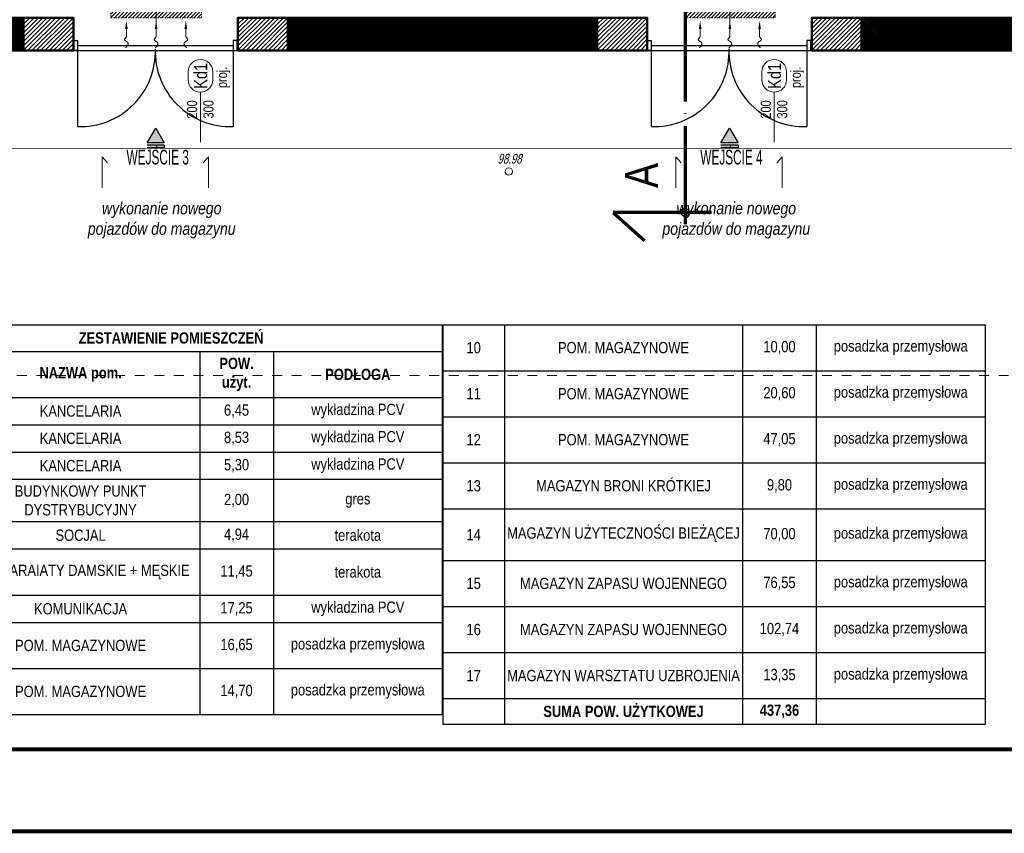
# Model space of a CAD drawing. Header units: centimetres. Extents: x -2715 to 104803, y -1446 to 32152.
# Tile 14 of 27: x 87423 to 88626, y -1446 to -452. Entities that reach past the tile are written whole.
import ezdxf
from ezdxf.enums import TextEntityAlignment as Align

# ---------------------------------------------------------------- set-up
doc = ezdxf.new("R2010")
doc.units = ezdxf.units.CM
doc.header["$MEASUREMENT"] = 0
for name, pattern in [('ACAD_ISO04W100', [30, 24, -3, 0, -3]), ('Dash', [0.6, 0.3, -0.3]), ('DASHDOT', [25.4, 12.7, -6.35, 0, -6.35]), ('HIDDENX2', [19.05, 12.7, -6.35])]:
    doc.linetypes.add(name, pattern=pattern)
for name, color, linetype, lineweight in [('0_TXT', 7, 'Continuous', 15), ('0_TXT_N', 150, 'Continuous', 15), ('0_TXT_rzędne wys.', 30, 'Continuous', 15), ('1_ hatch', 8, 'Continuous', 9), ('1_ projection', 9, 'HIDDENX2', 5), ('1_ view 1', 7, 'Continuous', 15), ('1_ wall STRUCT', 72, 'Continuous', 50), ('IS_obrys', 6, 'Continuous', 30), ('przekroj projektowany', 10, 'ACAD_ISO04W100', 70)]:
    doc.layers.add(name, color=color, linetype=linetype, lineweight=lineweight)
doc.layers.add('1_ area', color=30, linetype='Continuous', lineweight=9, plot=False)
for name, color, linetype in [('1_ dach - osie', 7, 'DASHDOT'), ('3_KRATA_dzrwi istn.', 102, 'Continuous'), ('DIM', 7, 'Continuous')]:
    doc.layers.add(name, color=color, linetype=linetype)
for name, color, linetype, lineweight, true_color in [('1_ hatch proj.', 7, 'Continuous', 9, 0x1a8cff), ('1_ wall DIV proj.', 7, 'Continuous', 40, 0x1a8cff), ('1_ wall STRUCT proj.', 7, 'Continuous', 50, 0x1a8cff), ('2_ doors description proj.', 7, 'Continuous', 15, 0x1a8cff)]:
    doc.layers.add(name, color=color, linetype=linetype, lineweight=lineweight, true_color=true_color)
doc.styles.add('ARIAL', font='arial.ttf', dxfattribs={"width": 0.8})
doc.styles.add('BIKTS', font='bikromsw.shx', dxfattribs={"width": 0.85})
doc.styles.add('H_POM', font='ARIALN.TTF', dxfattribs={"width": 0.7, "height": 18})
doc.styles.add('opis100', font='ARIALN.TTF', dxfattribs={"height": 18})
doc.styles.get("Standard").update_dxf_attribs({"font": 'arial.ttf'})
doc.styles.add('TXT_D', font='arial.ttf')
doc.linetypes.add('FENCELINE9', pattern='A,1e-09,[163,AAA.SHX,S=1,R=0,X=0,Y=0],1.5,-0.5', length=2)
doc.linetypes.add('Rozbiö˘ka', pattern='A,7,[121,msgB.shx,S=1,R=0,X=0.5,Y=-1.826635],7', length=14)

# ---------------------------------------------------------------- blocks, each defined once
blk = doc.blocks.new('gfdgfdghf')
for points in [[(-200, 6), (-195, 6), (-195, -6), (-200, -6), (-200, 6)], [(-200, 6), (-195, 6), (-195, -6), (-200, -6), (-200, 6)], [(0, 6), (-5, 6), (-5, -6), (0, -6), (0, 6)], [(0, 6), (-5, 6), (-5, -6), (0, -6), (0, 6)], [(-195, -4), (-195, -99)], [(-5, -4), (-5, -99)]]:
    blk.add_lwpolyline(points)
at = {"linetype": 'FENCELINE9', "ltscale": 2.5}
blk.add_lwpolyline([(-195, 0), (-5, 0)], dxfattribs=at)
for centre, start, end in [((-191.6, -7.4), 267.8842, 2.1158), ((-8.4, -7.4), 177.8842, 272.1158)]:
    blk.add_arc(centre, 91.7, start, end)
blk = doc.blocks.new('_OZN.DRZWI')
blk.add_line((0, 0), (61.1, 0))
blk.add_lwpolyline([(-15, 15, -1), (-15, -15), (-25, -15, -1), (-25, 15)], format="xyb", close=True)
at = {"style": 'BIKTS', "width": 0.8}
blk.add_attdef('WYSOK', text='', height=8, rotation=0, dxfattribs=at).set_placement((27.6, 12.7), align=Align.TOP_CENTER)
for p in [(-20, 0), (75.1, 0)]:
    blk.add_attdef('OZN', text='', height=8, rotation=0, dxfattribs=at).set_placement(p, align=Align.MIDDLE)
blk.add_attdef('SZEROK', text='', height=8, rotation=0, dxfattribs=at).set_placement((27.6, -12.4), align=Align.CENTER)
blk = doc.blocks.new('dsafdsgfdhgfhgfhgfhgf')
at = {"layer": '1_ view 1', "color": 150}
for points in [[(2036, 0), (2036, -120), (-475, -119.4), (-475, 0.6)], [(376.2, -168), (376.2, -130), (382.9, -137.4)], [(506.2, -168), (506.2, -130), (499.5, -137.4)], [(1077.3, -168), (1077.3, -130), (1084, -137.4)], [(1207.3, -168), (1207.3, -130), (1200.6, -137.4)]]:
    blk.add_lwpolyline(points, dxfattribs=at)
at = {"layer": '1_ view 1', "color": 150, "linetype": 'Dash', "ltscale": 40}
blk.add_lwpolyline([(2036.1, -120), (2036, -397), (-475, -397.1), (-475, -0.1)], dxfattribs=at)
blk = doc.blocks.new('fdgfhgfhfh')
at = {"layer": 'DIM'}
blk.add_circle((0, 0), 5, dxfattribs=at)
blk.add_circle((0, 0), 5, dxfattribs=at)
at = {"layer": 'przekroj projektowany', "ltscale": 5}
blk.add_line((0, 255.7), (0, -34), dxfattribs=at)
blk.add_lwpolyline([(32.2, 0), (-87.8, 0), (-49.4, -34.3)], dxfattribs=at)
at = {"layer": 'przekroj projektowany', "color": 7, "ltscale": 5, "insert": (-73.2, 29.9), "char_height": 40, "width": 94.44, "attachment_point": 1, "rotation": 90, "style": 'opis100'}
blk.add_mtext('A', dxfattribs=at)
blk = doc.blocks.new('cxvcbvc')
at = {"layer": '1_ dach - osie'}
blk.add_line((-869, 0), (885.7, 0), dxfattribs=at)
at = {"layer": '1_ area', "rotation": 270}
blk.add_blockref('fdgfhgfhfh', (-1080.5, 0), dxfattribs=at)
blk = doc.blocks.new('WSP')
at = {"linetype": 'Continuous'}
blk.add_circle((0, 0), 0.045, dxfattribs=at)
blk = doc.blocks.new('RDFEWFGRDGBFH')
at = {"layer": '0_TXT', "color": 150, "linetype": 'ByBlock', "lineweight": -2}
blk.add_line((0, -10), (0, -19.6), dxfattribs=at)
blk.add_open_spline([(0, -19.6), (-1.2, -20.8), (-4.4, -23.7), (4.7, -26.4), (0.8, -31.3), (-0.9, -32.6), (-1.1, -32.7)], degree=3, knots=[0, 0, 0, 0, 4.027858, 10.239386, 15.868897, 16.708323, 16.708323, 16.708323, 16.708323], dxfattribs=at)
at = {"layer": '0_TXT', "color": 150}
blk.add_solid([(-1.7, -10), (0, 0), (1.7, -10)], dxfattribs=at)
blk = doc.blocks.new('NAWIEW')
at = {"layer": '1_ hatch proj.', "linetype": 'Dash', "ltscale": 5}
h = blk.add_hatch(dxfattribs=at)
h.set_pattern_fill('ANSI31', color=256, scale=25)
h.set_pattern_definition([(45, (-87022.5463, 436.0692), (-2.20970869, 2.20970869), [])])
h.paths.add_polyline_path([(-55.3, -13), (55.3, -13), (55.3, -1), (-55.3, -1)])
blk.add_lwpolyline([(-55.3, -13), (55.3, -13), (55.3, -1), (-55.3, -1)], close=True, dxfattribs=at)
at = {"layer": '0_TXT'}
for p in [(-36.3, -16.9), (0, -16.9)]:
    blk.add_blockref('RDFEWFGRDGBFH', p, dxfattribs=at)
at = {"layer": '0_TXT', "xscale": -1}
blk.add_blockref('RDFEWFGRDGBFH', (36.3, -16.9), dxfattribs=at)
blk = doc.blocks.new('*T5789')
at = {"color": 0, "lineweight": -2}
for p, q in [((0, 0), (662.5, 0)), ((0, 0), (0, -476.3)), ((662.5, 0), (662.5, -476.3)), ((663.5, 0), (1326, 0)), ((663.5, 0), (663.5, -488.2)), ((738.5, 0), (738.5, -488.2)), ((1029.7, 0), (1029.7, -488.2)), ((1119.7, 0), (1119.7, -488.2)), ((1326, 0), (1326, -488.2)), ((0, -32.7), (662.5, -32.7)), ((75, -32.7), (75, -476.3)), ((366.2, -32.7), (366.2, -476.3)), ((456.2, -32.7), (456.2, -476.3)), ((663.5, -56.2), (1326, -56.2)), ((0, -88.9), (662.5, -88.9)), ((663.5, -112.5), (1326, -112.5)), ((0, -122.3), (662.5, -122.3)), ((0, -155.6), (662.5, -155.6)), ((663.5, -168.8), (1326, -168.8)), ((0, -188.9), (662.5, -188.9)), ((663.5, -225), (1326, -225)), ((0, -240.6), (662.5, -240.6)), ((0, -273.9), (662.5, -273.9)), ((663.5, -288.1), (1326, -288.1)), ((0, -330.5), (662.5, -330.5)), ((663.5, -344.4), (1326, -344.4)), ((0, -363.8), (662.5, -363.8)), ((663.5, -400.6), (1326, -400.6)), ((0, -420.1), (662.5, -420.1)), ((663.5, -456.9), (1326, -456.9)), ((0, -476.3), (662.5, -476.3)), ((663.5, -488.2), (1326, -488.2))]:
    blk.add_line(p, q, dxfattribs=at)
at = {"color": 0, "char_height": 13.75, "attachment_point": 5}
for s, insert, width in [('{\\fAptos Narrow|b1|i0|c1|p54;ZESTAWIENIE POMIESZCZEŃ}', (331.2, -16.3), 647.5), ('{\\fAptos Narrow|b0|i0|c1|p54;posadzka przemysłowa}', (1222.9, -28.1), 191.25), ('{\\fAptos Narrow|b0|i0|c1|p54;10}', (701, -28.1), 60), ('{\\fAptos Narrow|b0|i0|c1|p54;POM. MAGAZYNOWE}', (884.1, -28.1), 276.25), ('{\\fAptos Narrow|b0|i0|c1|p54;10,00}', (1074.7, -28.1), 75), ('{\\fAptos Narrow|b1|i0|c1|p54;NR pom.}', (37.5, -60.8), 60), ('{\\fAptos Narrow|b1|i0|c1|p54;POW. użyt.}', (411.2, -60.8), 75), ('{\\fAptos Narrow|b1|i0|c1|p54;NAZWA pom. }', (220.6, -60.8), 276.25), ('{\\fAptos Narrow|b1|i0|c1|p54;PODŁOGA}', (559.4, -60.8), 191.25), ('{\\fAptos Narrow|b0|i0|c1|p54;posadzka przemysłowa}', (1222.9, -84.4), 191.25), ('{\\fAptos Narrow|b0|i0|c1|p54;11}', (701, -84.4), 60), ('{\\fAptos Narrow|b0|i0|c1|p54;POM. MAGAZYNOWE}', (884.1, -84.4), 276.25), ('{\\fAptos Narrow|b0|i0|c1|p54;20,60}', (1074.7, -84.4), 75), ('{\\fAptos Narrow|b0|i0|c1|p54;wykładzina PCV}', (559.4, -105.6), 191.25), ('{\\fAptos Narrow|b0|i0|c1|p54;1}', (37.5, -105.6), 60), ('{\\fAptos Narrow|b0|i0|c1|p54;KANCELARIA}', (220.6, -105.6), 276.25), ('{\\fAptos Narrow|b0|i0|c1|p54;6,45}', (411.2, -105.6), 75), ('{\\fAptos Narrow|b0|i0|c1|p54;2}', (37.5, -138.9), 60), ('{\\fAptos Narrow|b0|i0|c1|p54;KANCELARIA}', (220.6, -138.9), 276.25), ('{\\fAptos Narrow|b0|i0|c1|p54;8,53}', (411.2, -138.9), 75), ('{\\fAptos Narrow|b0|i0|c1|p54;wykładzina PCV}', (559.4, -138.9), 191.25), ('{\\fAptos Narrow|b0|i0|c1|p54;posadzka przemysłowa}', (1222.9, -140.6), 191.25), ('{\\fAptos Narrow|b0|i0|c1|p54;12}', (701, -140.6), 60), ('{\\fAptos Narrow|b0|i0|c1|p54;POM. MAGAZYNOWE}', (884.1, -140.6), 276.25), ('{\\fAptos Narrow|b0|i0|c1|p54;47,05}', (1074.7, -140.6), 75), ('{\\fAptos Narrow|b0|i0|c1|p54;3}', (37.5, -172.3), 60), ('{\\fAptos Narrow|b0|i0|c1|p54;KANCELARIA}', (220.6, -172.3), 276.25), ('{\\fAptos Narrow|b0|i0|c1|p54;5,30}', (411.2, -172.3), 75), ('{\\fAptos Narrow|b0|i0|c1|p54;wykładzina PCV}', (559.4, -172.3), 191.25), ('{\\fAptos Narrow|b0|i0|c1|p54;posadzka przemysłowa}', (1222.9, -196.9), 191.25), ('{\\fAptos Narrow|b0|i0|c1|p54;13}', (701, -196.9), 60), ('{\\fAptos Narrow|b0|i0|c1|p54;MAGAZYN BRONI KRÓTKIEJ}', (884.1, -196.9), 276.25), ('{\\fAptos Narrow|b0|i0|c1|p54;9,80}', (1074.7, -196.9), 75), ('{\\fAptos Narrow|b0|i0|c1|p54;BUDYNKOWY PUNKT DYSTRYBUCYJNY}', (220.6, -214.8), 276.25), ('{\\fAptos Narrow|b0|i0|c1|p54;4}', (37.5, -214.8), 60), ('{\\fAptos Narrow|b0|i0|c1|p54;2,00}', (411.2, -214.8), 75), ('{\\fAptos Narrow|b0|i0|c1|p54;gres}', (559.4, -214.8), 191.25), ('{\\fAptos Narrow|b0|i0|c1|p54;MAGAZYN UŻYTECZNOŚCI BIEŻĄCEJ}', (884.1, -256.6), 276.25), ('{\\fAptos Narrow|b0|i0|c1|p54;posadzka przemysłowa}', (1222.9, -256.6), 191.25), ('{\\fAptos Narrow|b0|i0|c1|p54;5}', (37.5, -257.3), 60), ('{\\fAptos Narrow|b0|i0|c1|p54;SOCJAL}', (220.6, -257.3), 276.25), ('{\\fAptos Narrow|b0|i0|c1|p54;4,94}', (411.2, -257.3), 75), ('{\\fAptos Narrow|b0|i0|c1|p54;terakota}', (559.4, -257.3), 191.25), ('{\\fAptos Narrow|b0|i0|c1|p54;14}', (701, -256.6), 60), ('{\\fAptos Narrow|b0|i0|c1|p54;70,00}', (1074.7, -256.6), 75), ('{\\fAptos Narrow|b0|i0|c1|p54;SANITARAIATY DAMSKIE + MĘSKIE}', (220.6, -302.2), 276.25), ('{\\fAptos Narrow|b0|i0|c1|p54;6}', (37.5, -302.2), 60), ('{\\fAptos Narrow|b0|i0|c1|p54;11,45}', (411.2, -302.2), 75), ('{\\fAptos Narrow|b0|i0|c1|p54;terakota}', (559.4, -302.2), 191.25), ('{\\fAptos Narrow|b0|i0|c1|p54;MAGAZYN ZAPASU WOJENNEGO}', (884.1, -316.2), 276.25), ('{\\fAptos Narrow|b0|i0|c1|p54;posadzka przemysłowa}', (1222.9, -316.2), 191.25), ('{\\fAptos Narrow|b0|i0|c1|p54;15}', (701, -316.2), 60), ('{\\fAptos Narrow|b0|i0|c1|p54;76,55}', (1074.7, -316.2), 75), ('{\\fAptos Narrow|b0|i0|c1|p54;7}', (37.5, -347.2), 60), ('{\\fAptos Narrow|b0|i0|c1|p54;KOMUNIKACJA}', (220.6, -347.2), 276.25), ('{\\fAptos Narrow|b0|i0|c1|p54;17,25}', (411.2, -347.2), 75), ('{\\fAptos Narrow|b0|i0|c1|p54;wykładzina PCV}', (559.4, -347.2), 191.25), ('{\\fAptos Narrow|b0|i0|c1|p54;MAGAZYN ZAPASU WOJENNEGO}', (884.1, -372.5), 276.25), ('{\\fAptos Narrow|b0|i0|c1|p54;posadzka przemysłowa}', (1222.9, -372.5), 191.25), ('{\\fAptos Narrow|b0|i0|c1|p54;posadzka przemysłowa}', (559.4, -392), 191.25), ('{\\fAptos Narrow|b0|i0|c1|p54;16}', (701, -372.5), 60), ('{\\fAptos Narrow|b0|i0|c1|p54;102,74}', (1074.7, -372.5), 75), ('{\\fAptos Narrow|b0|i0|c1|p54;8}', (37.5, -392), 60), ('{\\fAptos Narrow|b0|i0|c1|p54;POM. MAGAZYNOWE}', (220.6, -392), 276.25), ('{\\fAptos Narrow|b0|i0|c1|p54;16,65}', (411.2, -392), 75), ('{\\fAptos Narrow|b0|i0|c1|p54;MAGAZYN WARSZTATU UZBROJENIA}', (884.1, -428.8), 276.25), ('{\\fAptos Narrow|b0|i0|c1|p54;posadzka przemysłowa}', (1222.9, -428.8), 191.25), ('{\\fAptos Narrow|b0|i0|c1|p54;posadzka przemysłowa}', (559.4, -448.2), 191.25), ('{\\fAptos Narrow|b0|i0|c1|p54;17}', (701, -428.8), 60), ('{\\fAptos Narrow|b0|i0|c1|p54;13,35}', (1074.7, -428.8), 75), ('{\\fAptos Narrow|b0|i0|c1|p54;9}', (37.5, -448.2), 60), ('{\\fAptos Narrow|b0|i0|c1|p54;POM. MAGAZYNOWE}', (220.6, -448.2), 276.25), ('{\\fAptos Narrow|b0|i0|c1|p54;14,70}', (411.2, -448.2), 75), ('{\\fAptos Narrow|b1|i0|c1|p54;SUMA POW. UŻYTKOWEJ}', (884.1, -472.6), 276.25), ('{\\fAptos Narrow|b1|i0|c1|p54;437,36}', (1074.7, -472.6), 75), ('{\\fAptos Narrow|b0|i0|c1|p54;}', (701, -472.6), 60), ('{\\fAptos Narrow|b0|i0|c1|p54;}', (1222.9, -472.6), 191.25)]:
    blk.add_mtext(s, dxfattribs=dict(at, insert=insert, width=width))
blk = doc.blocks.new('*T5792')
at = {"color": 0, "lineweight": -2}
for p, q in [((0, 0), (662.5, 0)), ((0, 0), (0, -488.2)), ((75, 0), (75, -488.2)), ((366.2, 0), (366.2, -488.2)), ((456.2, 0), (456.2, -488.2)), ((662.5, 0), (662.5, -488.2)), ((0, -56.2), (662.5, -56.2)), ((0, -112.5), (662.5, -112.5)), ((0, -168.8), (662.5, -168.8)), ((0, -225), (662.5, -225)), ((0, -288.1), (662.5, -288.1)), ((0, -344.4), (662.5, -344.4)), ((0, -400.6), (662.5, -400.6)), ((0, -456.9), (662.5, -456.9)), ((0, -488.2), (662.5, -488.2))]:
    blk.add_line(p, q, dxfattribs=at)
at = {"color": 0, "char_height": 13.75, "attachment_point": 5}
for s, insert, width in [('{\\fAptos Narrow|b0|i0|c1|p54;posadzka przemysłowa}', (559.4, -28.1), 191.25), ('{\\fAptos Narrow|b0|i0|c1|p54;10}', (37.5, -28.1), 60), ('{\\fAptos Narrow|b0|i0|c1|p54;POM. MAGAZYNOWE}', (220.6, -28.1), 276.25), ('{\\fAptos Narrow|b0|i0|c1|p54;10,00}', (411.2, -28.1), 75), ('{\\fAptos Narrow|b0|i0|c1|p54;posadzka przemysłowa}', (559.4, -84.4), 191.25), ('{\\fAptos Narrow|b0|i0|c1|p54;11}', (37.5, -84.4), 60), ('{\\fAptos Narrow|b0|i0|c1|p54;POM. MAGAZYNOWE}', (220.6, -84.4), 276.25), ('{\\fAptos Narrow|b0|i0|c1|p54;20,60}', (411.2, -84.4), 75), ('{\\fAptos Narrow|b0|i0|c1|p54;posadzka przemysłowa}', (559.4, -140.6), 191.25), ('{\\fAptos Narrow|b0|i0|c1|p54;12}', (37.5, -140.6), 60), ('{\\fAptos Narrow|b0|i0|c1|p54;POM. MAGAZYNOWE}', (220.6, -140.6), 276.25), ('{\\fAptos Narrow|b0|i0|c1|p54;47,05}', (411.2, -140.6), 75), ('{\\fAptos Narrow|b0|i0|c1|p54;posadzka przemysłowa}', (559.4, -196.9), 191.25), ('{\\fAptos Narrow|b0|i0|c1|p54;13}', (37.5, -196.9), 60), ('{\\fAptos Narrow|b0|i0|c1|p54;MAGAZYN BRONI KRÓTKIEJ}', (220.6, -196.9), 276.25), ('{\\fAptos Narrow|b0|i0|c1|p54;9,80}', (411.2, -196.9), 75), ('{\\fAptos Narrow|b0|i0|c1|p54;MAGAZYN UŻYTECZNOŚCI BIEŻĄCEJ}', (220.6, -256.6), 276.25), ('{\\fAptos Narrow|b0|i0|c1|p54;posadzka przemysłowa}', (559.4, -256.6), 191.25), ('{\\fAptos Narrow|b0|i0|c1|p54;14}', (37.5, -256.6), 60), ('{\\fAptos Narrow|b0|i0|c1|p54;70,00}', (411.2, -256.6), 75), ('{\\fAptos Narrow|b0|i0|c1|p54;MAGAZYN ZAPASU WOJENNEGO}', (220.6, -316.2), 276.25), ('{\\fAptos Narrow|b0|i0|c1|p54;posadzka przemysłowa}', (559.4, -316.2), 191.25), ('{\\fAptos Narrow|b0|i0|c1|p54;15}', (37.5, -316.2), 60), ('{\\fAptos Narrow|b0|i0|c1|p54;76,55}', (411.2, -316.2), 75), ('{\\fAptos Narrow|b0|i0|c1|p54;MAGAZYN ZAPASU WOJENNEGO}', (220.6, -372.5), 276.25), ('{\\fAptos Narrow|b0|i0|c1|p54;posadzka przemysłowa}', (559.4, -372.5), 191.25), ('{\\fAptos Narrow|b0|i0|c1|p54;16}', (37.5, -372.5), 60), ('{\\fAptos Narrow|b0|i0|c1|p54;102,74}', (411.2, -372.5), 75), ('{\\fAptos Narrow|b0|i0|c1|p54;MAGAZYN WARSZTATU UZBROJENIA}', (220.6, -428.8), 276.25), ('{\\fAptos Narrow|b0|i0|c1|p54;posadzka przemysłowa}', (559.4, -428.8), 191.25), ('{\\fAptos Narrow|b0|i0|c1|p54;17}', (37.5, -428.8), 60), ('{\\fAptos Narrow|b0|i0|c1|p54;13,35}', (411.2, -428.8), 75), ('{\\fAptos Narrow|b1|i0|c1|p54;SUMA POW. UŻYTKOWEJ}', (220.6, -472.6), 276.25), ('{\\fAptos Narrow|b1|i0|c1|p54;437,36}', (411.2, -472.6), 75), ('{\\fAptos Narrow|b0|i0|c1|p54;}', (37.5, -472.6), 60), ('{\\fAptos Narrow|b0|i0|c1|p54;}', (559.4, -472.6), 191.25)]:
    blk.add_mtext(s, dxfattribs=dict(at, insert=insert, width=width))

msp = doc.modelspace()

# ---------------------------------------------------------------- hatches: boundary and pattern name
at = {"linetype": 'Continuous'}
for points in [[(87578.87, -602.08), (87589.27, -584.07), (87599.67, -602.08)], [(88280.01, -602.08), (88290.41, -584.07), (88300.81, -602.08)]]:
    msp.add_hatch(color=256, dxfattribs=at).paths.add_polyline_path(points)
at = {"linetype": 'Continuous', "true_color": 0xc7c8ca}
for points in [[(87578.87, -602.08), (87589.27, -584.07), (87599.67, -602.08)], [(88280.01, -602.08), (88290.41, -584.07), (88300.81, -602.08)], [(87599.67, -607.96), (87599.67, -605.02), (87578.87, -605.02), (87578.87, -607.96)], [(88300.81, -607.96), (88300.81, -605.02), (88280.01, -605.02), (88280.01, -607.96)]]:
    msp.add_hatch(color=9, dxfattribs=at).paths.add_polyline_path(points)
at = {"layer": '1_ hatch'}
h = msp.add_hatch(dxfattribs=at)
h.set_pattern_fill('ANSI31', color=256, scale=10)
h.paths.add_polyline_path([(87122.55, -489.07), (87122.55, -449.07), (87427.71, -449.07), (87427.71, -489.07)])
h = msp.add_hatch(dxfattribs=at)
h.set_pattern_fill('ANSI31', color=256, scale=10)
h.paths.add_polyline_path([(87750.71, -489.07), (87750.71, -449.07), (88128.88, -449.07), (88128.88, -489.07)])
h = msp.add_hatch(dxfattribs=at)
h.set_pattern_fill('ANSI31', color=256, scale=10)
h.paths.add_polyline_path([(88451.88, -489.07), (88451.88, -449.07), (88830.05, -449.07), (88830.05, -489.07)])
at = {"layer": '1_ hatch proj.'}
h = msp.add_hatch(dxfattribs=at)
h.set_pattern_fill('ANSI31', color=256, scale=30)
h.set_pattern_definition([(45, (433.1667, -2e-12), (-2.65165043, 2.65165043), [])])
h.paths.add_polyline_path([(87488.71, -489.07), (87427.71, -489.07), (87427.71, -449.07), (87488.71, -449.07)])
h = msp.add_hatch(dxfattribs=at)
h.set_pattern_fill('ANSI31', color=256, scale=30)
h.set_pattern_definition([(45, (695.1667, 0), (-2.65165043, 2.65165043), [])])
h.paths.add_polyline_path([(87750.71, -489.07), (87689.71, -489.07), (87689.71, -449.07), (87750.71, -449.07)])
h = msp.add_hatch(dxfattribs=at)
h.set_pattern_fill('ANSI31', color=256, scale=30)
h.set_pattern_definition([(45, (1134.3333, -2e-12), (-2.65165043, 2.65165043), [])])
h.paths.add_polyline_path([(88189.88, -489.07), (88128.88, -489.07), (88128.88, -449.07), (88189.88, -449.07)])
h = msp.add_hatch(dxfattribs=at)
h.set_pattern_fill('ANSI31', color=256, scale=30)
h.set_pattern_definition([(45, (1396.3333, 2e-13), (-2.65165043, 2.65165043), [])])
h.paths.add_polyline_path([(88451.88, -489.07), (88390.88, -489.07), (88390.88, -449.07), (88451.88, -449.07)])

# ---------------------------------------------------------------- linework, layer by layer
for p, q in [((87599.67, -605.02), (87578.87, -605.02)), ((87599.67, -607.96), (87578.87, -607.96)), ((87599.67, -605.02), (87599.67, -607.96)), ((88300.81, -605.02), (88280.01, -605.02)), ((88300.81, -607.96), (88280.01, -607.96)), ((88300.81, -605.02), (88300.81, -607.96))]:
    msp.add_line(p, q)
at = {"lineweight": 50}
msp.add_lwpolyline([(86020.17, -1343.15, 5, 5, 0), (86020.17, 1426.85, 5, 5, 0), (89700.17, 1426.85, 5, 5, 0), (89700.17, -1343.15, 5, 5, 0)], format="xyseb", close=True, dxfattribs=at)
at = {"linetype": 'Continuous'}
for points in [[(87578.87, -602.08), (87589.27, -584.07), (87599.67, -602.08)], [(88280.01, -602.08), (88290.41, -584.07), (88300.81, -602.08)]]:
    msp.add_lwpolyline(points, close=True, dxfattribs=at)
for points in [[(87578.87, -602.08), (87589.27, -584.07), (87599.67, -602.08)], [(88280.01, -602.08), (88290.41, -584.07), (88300.81, -602.08)]]:
    msp.add_lwpolyline(points, close=True)
at = {"layer": '1_ area'}
msp.add_lwpolyline([(89183.91, -489.07), (86215.55, -489.07), (86215.55, 1206.93), (89183.91, 1206.93)], close=True, dxfattribs=at)
at = {"layer": '1_ projection'}
for points in [[(87427.71, -489.07), (87750.71, -489.07)], [(88128.88, -489.07), (88451.88, -489.07)]]:
    msp.add_lwpolyline(points, dxfattribs=at)
at = {"layer": '1_ wall STRUCT'}
for points in [[(87122.55, -489.07), (87122.55, -449.07), (87427.71, -449.07), (87427.71, -489.07), (87122.55, -489.07)], [(87750.71, -489.28), (87750.71, -449.28), (88128.88, -449.07), (88128.88, -489.07), (87750.71, -489.28)], [(88451.88, -489.07), (88451.88, -449.07), (88830.05, -449.07), (88830.05, -489.07), (88451.88, -489.07)]]:
    msp.add_lwpolyline(points, dxfattribs=at)
at = {"layer": '1_ wall STRUCT proj.'}
for points in [[(87488.71, -489.07), (87427.71, -489.07), (87427.71, -449.07), (87488.71, -449.07), (87488.71, -489.07)], [(87750.71, -489.07), (87689.71, -489.07), (87689.71, -449.07), (87750.71, -449.07), (87750.71, -489.07)], [(88189.88, -489.07), (88128.88, -489.07), (88128.88, -449.07), (88189.88, -449.07), (88189.88, -489.07)], [(88451.88, -489.07), (88390.88, -489.07), (88390.88, -449.07), (88451.88, -449.07), (88451.88, -489.07)]]:
    msp.add_lwpolyline(points, dxfattribs=at)
at = {"layer": 'IS_obrys'}
msp.add_lwpolyline([(86215.55, -489.07), (89195.55, -489.07), (89195.55, 1206.93), (86215.55, 1206.93)], close=True, dxfattribs=at)

# ---------------------------------------------------------------- block references
for name, p in [('*T5789', (87276.79, -824.18)), ('*T5792', (87940.28, -824.18))]:
    msp.add_blockref(name, p)
at = {"layer": '0_TXT'}
for p in [(87589.71, -436.07), (88290.88, -436.07)]:
    msp.add_blockref('NAWIEW', p, dxfattribs=at)
at = {"layer": '0_TXT_rzędne wys.', "lineweight": 9, "xscale": 99.73580285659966, "yscale": 99.73580285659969, "zscale": 99.73580285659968, "rotation": 28.77486728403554}
msp.add_blockref('WSP', (88020.75, -637.13), dxfattribs=at)
at = {"layer": '1_ wall DIV proj.', "color": 6}
msp.add_blockref('dsafdsgfdhgfhgfhgfhgf', (87147.55, -489.07), dxfattribs=at)
at = {"layer": '2_ doors description proj.'}
ref = msp.add_blockref('_OZN.DRZWI', (87589.71, -394.9), dxfattribs=dict(at, xscale=-1, rotation=89.99999999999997))
ref.add_attrib('OZN', 'proj.', dxfattribs={"layer": '0', "color": 7, "lineweight": 5, "height": 12.5, "rotation": 90, "style": 'BIKTS', "width": 0.8}).set_placement((87617.54, -376.85), align=Align.MIDDLE)
ref.add_attrib('WYSOK', '300', dxfattribs={"layer": '0', "color": 7, "lineweight": 5, "height": 12.5, "rotation": 90, "style": 'BIKTS', "width": 0.8}).set_placement((87593.25, -415.86), align=Align.TOP_CENTER)
ref.add_attrib('SZEROK', '200', dxfattribs={"layer": '0', "color": 7, "lineweight": 5, "height": 12.5, "rotation": 90, "style": 'BIKTS', "width": 0.8}).set_placement((87585.7, -416.06), align=Align.CENTER)
ref.add_attrib('OZN', 'W1', dxfattribs={"layer": '0', "color": 7, "lineweight": 5, "height": 16, "rotation": 90, "style": 'ARIAL', "width": 0.8}).set_placement((87589.71, -374.9), align=Align.MIDDLE)
ref = msp.add_blockref('_OZN.DRZWI', (88290.88, -394.9), dxfattribs=dict(at, xscale=-1, rotation=89.99999999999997))
ref.add_attrib('OZN', 'proj.', dxfattribs={"layer": '0', "color": 7, "lineweight": 5, "height": 12.5, "rotation": 90, "style": 'BIKTS', "width": 0.8}).set_placement((88318.7, -376.85), align=Align.MIDDLE)
ref.add_attrib('WYSOK', '300', dxfattribs={"layer": '0', "color": 7, "lineweight": 5, "height": 12.5, "rotation": 90, "style": 'BIKTS', "width": 0.8}).set_placement((88294.42, -415.86), align=Align.TOP_CENTER)
ref.add_attrib('SZEROK', '200', dxfattribs={"layer": '0', "color": 7, "lineweight": 5, "height": 12.5, "rotation": 90, "style": 'BIKTS', "width": 0.8}).set_placement((88286.87, -416.06), align=Align.CENTER)
ref.add_attrib('OZN', 'W1', dxfattribs={"layer": '0', "color": 7, "lineweight": 5, "height": 16, "rotation": 90, "style": 'ARIAL', "width": 0.8}).set_placement((88290.88, -374.9), align=Align.MIDDLE)
ref = msp.add_blockref('_OZN.DRZWI', (87643.86, -540.09), dxfattribs=dict(at, xscale=-1, rotation=89.99999999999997))
ref.add_attrib('OZN', 'proj.', dxfattribs={"layer": '0', "color": 7, "lineweight": 5, "height": 12.5, "rotation": 90, "style": 'BIKTS', "width": 0.8}).set_placement((87671.69, -522.05), align=Align.MIDDLE)
ref.add_attrib('WYSOK', '300', dxfattribs={"layer": '0', "color": 7, "lineweight": 5, "height": 12.5, "rotation": 90, "style": 'BIKTS', "width": 0.8}).set_placement((87647.4, -561.05), align=Align.TOP_CENTER)
ref.add_attrib('SZEROK', '200', dxfattribs={"layer": '0', "color": 7, "lineweight": 5, "height": 12.5, "rotation": 90, "style": 'BIKTS', "width": 0.8}).set_placement((87639.85, -561.25), align=Align.CENTER)
ref.add_attrib('OZN', 'Kd1', dxfattribs={"layer": '0', "color": 7, "lineweight": 5, "height": 16, "rotation": 90, "style": 'ARIAL', "width": 0.8}).set_placement((87643.86, -520.09), align=Align.MIDDLE)
ref = msp.add_blockref('_OZN.DRZWI', (88345.03, -540.09), dxfattribs=dict(at, xscale=-1, rotation=89.99999999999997))
ref.add_attrib('OZN', 'proj.', dxfattribs={"layer": '0', "color": 7, "lineweight": 5, "height": 12.5, "rotation": 90, "style": 'BIKTS', "width": 0.8}).set_placement((88372.85, -522.05), align=Align.MIDDLE)
ref.add_attrib('WYSOK', '300', dxfattribs={"layer": '0', "color": 7, "lineweight": 5, "height": 12.5, "rotation": 90, "style": 'BIKTS', "width": 0.8}).set_placement((88348.57, -561.05), align=Align.TOP_CENTER)
ref.add_attrib('SZEROK', '200', dxfattribs={"layer": '0', "color": 7, "lineweight": 5, "height": 12.5, "rotation": 90, "style": 'BIKTS', "width": 0.8}).set_placement((88341.02, -561.25), align=Align.CENTER)
ref.add_attrib('OZN', 'Kd1', dxfattribs={"layer": '0', "color": 7, "lineweight": 5, "height": 16, "rotation": 90, "style": 'ARIAL', "width": 0.8}).set_placement((88345.03, -520.09), align=Align.MIDDLE)
at = {"layer": '3_KRATA_dzrwi istn.', "color": 6}
for p in [(87688.71, -483.07), (88389.88, -483.07)]:
    msp.add_blockref('gfdgfdghf', p, dxfattribs=at)

# ---------------------------------------------------------------- texts
at = {"char_height": 18, "width": 79.6756, "attachment_point": 1, "style": 'H_POM'}
for s, insert in [('WEJŚCIE 3', (87553.58, -610.47)), ('WEJŚCIE 4', (88254.72, -610.47))]:
    msp.add_mtext(s, dxfattribs=dict(at, insert=insert))
at = {"layer": '0_TXT_rzędne wys.', "lineweight": 9, "oblique": 15, "width": 0.7}
msp.add_text('98.98', height=12, dxfattribs=at).set_placement((88021.61, -621.42), align=Align.MIDDLE)

# ---------------------------------------------------------------- next in the draw order: texts
at = {"layer": '0_TXT_N', "linetype": 'Rozbiö˘ka', "char_height": 15, "width": 194.3254, "attachment_point": 1, "style": 'TXT_D', "bg_fill": 3, "box_fill_scale": 1, "bg_fill_color": 256, "bg_fill_transparency": 0}
for insert in [(87499.38, -674.37), (88201.54, -674.37)]:
    msp.add_mtext('\\pxqc;{\\fArial Narrow|b0|i1|c238|p34;wykonanie nowego pojazdów do magazynu}', dxfattribs=dict(at, insert=insert))

# ---------------------------------------------------------------- next in the draw order: linework, layer by layer
at = {"lineweight": 50, "const_width": 5}
msp.add_lwpolyline([(85600.17, -1443.15), (85600.17, 1526.85), (89800.17, 1526.85), (89800.17, -1443.15), (85600.17, -1443.15)], dxfattribs=at)

# ---------------------------------------------------------------- next in the draw order: block references
at = {"layer": '1_ area', "rotation": 90}
msp.add_blockref('cxvcbvc', (88236.05, 393.47), dxfattribs=at)

doc.saveas('drawing.dxf')
